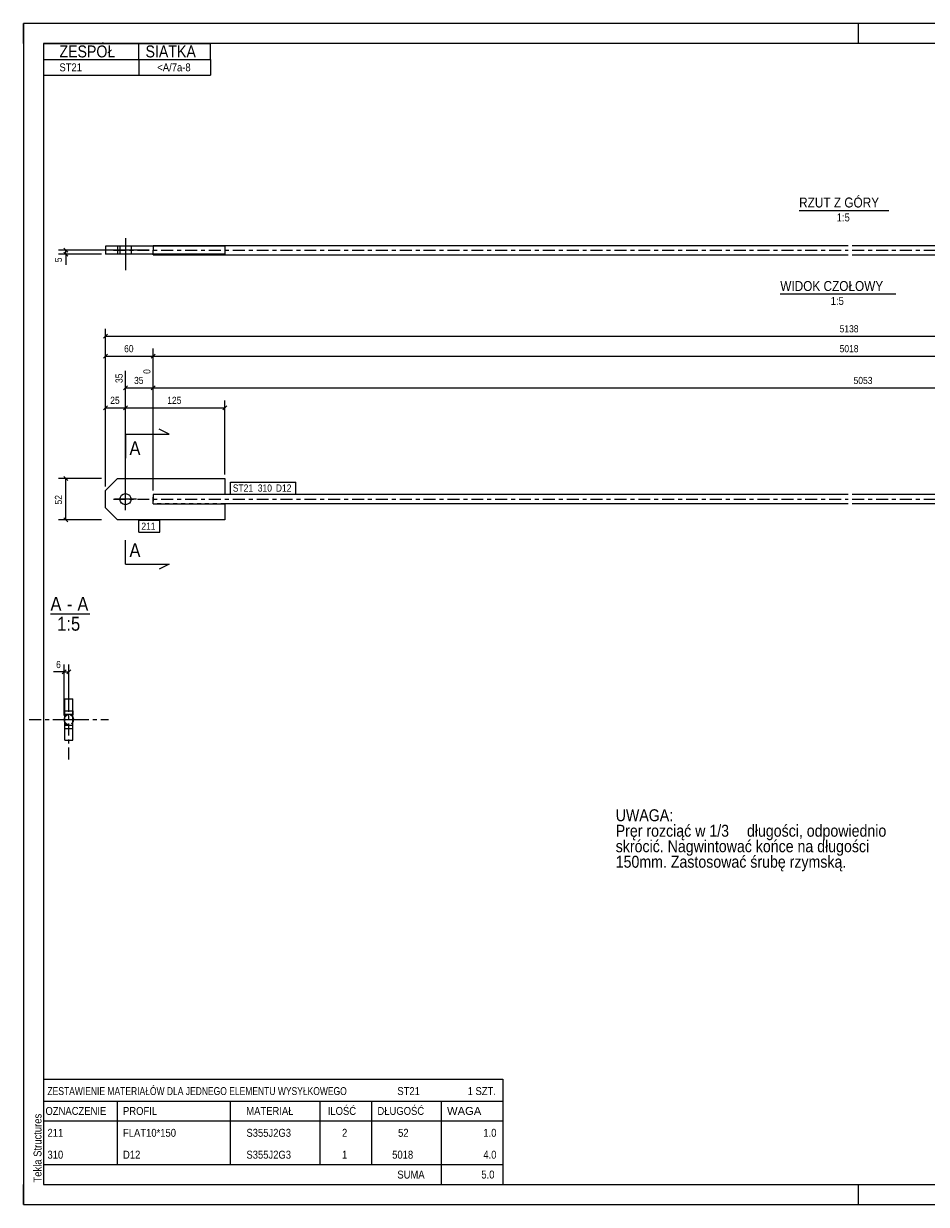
# Model space of a CAD drawing. Header units: millimetres. Extents: x 0 to 420, y 0 to 297.
# Tile 1 of 2: x 0 to 227, y 0 to 297. Entities that reach past the tile are written whole.
import ezdxf

# ---------------------------------------------------------------- set-up
doc = ezdxf.new("R2010")
doc.units = ezdxf.units.MM
for name, pattern in [('XKITLINE00', [0]), ('XKITLINE01', [4, 1, -1, 1, -1]), ('XKITLINE03', [6, 3, -1, 1, -1])]:
    doc.linetypes.add(name, pattern=pattern)
for name, color, linetype, lineweight in [('Arkusz rysunku', 3, 'Continuous', 0), ('Element', 2, 'Continuous', 0), ('Inny typ obiektu', 7, 'Continuous', 0), ('Przekrój', 7, 'Continuous', 0), ('Tekst', 7, 'Continuous', 0), ('Wymiar', 4, 'Continuous', 0), ('Znak elementu', 2, 'Continuous', 0), ('Śruba', 3, 'Continuous', 0)]:
    doc.layers.add(name, color=color, linetype=linetype, lineweight=lineweight)
doc.styles.add('ARIAL', font='ARIAL.TTF')

msp = doc.modelspace()

# ---------------------------------------------------------------- linework, layer by layer
at = {"layer": 'Arkusz rysunku', "linetype": 'XKITLINE00', "lineweight": 0}
for p, q in [((420, 297), (0, 297)), ((0, 297), (0, 0)), ((0, 292), (0, 297)), ((5, 297), (0, 297)), ((210, 292), (210, 297)), ((415, 292), (5, 292)), ((5, 292), (5, 5)), ((0, 0), (0, 5)), ((5, 5), (415, 5)), ((210, 0), (210, 5)), ((0, 0), (420, 0))]:
    msp.add_line(p, q, dxfattribs=at)
at = {"layer": 'Element', "linetype": 'XKITLINE00', "lineweight": 0}
for p, q in [((50.62, 241), (20.62, 241)), ((20.62, 241), (20.62, 239)), ((23.62, 241), (23.62, 239)), ((32.62, 241.2), (207.42, 241.2)), ((32.62, 241.2), (32.62, 241)), ((50.62, 241), (50.62, 239)), ((208.42, 241.2), (383.22, 241.2)), ((50.62, 239), (20.62, 239)), ((32.62, 238.8), (32.62, 239)), ((32.62, 238.8), (207.42, 238.8)), ((208.42, 238.8), (383.22, 238.8)), ((20.62, 179.58), (23.62, 182.58)), ((23.62, 182.58), (50.62, 182.58)), ((50.62, 182.58), (50.62, 178.58)), ((20.62, 175.18), (20.62, 179.58)), ((50.62, 178.58), (32.62, 178.58)), ((32.62, 178.58), (32.62, 177.86)), ((207.42, 178.58), (50.62, 178.58)), ((365.22, 178.58), (208.42, 178.58)), ((32.62, 177.86), (32.62, 176.9)), ((32.62, 176.18), (32.62, 176.9)), ((32.62, 176.18), (50.62, 176.18)), ((207.42, 176.18), (50.62, 176.18)), ((50.62, 176.18), (50.62, 172.18)), ((365.22, 176.18), (208.42, 176.18)), ((20.62, 175.18), (23.62, 172.18)), ((50.62, 172.18), (23.62, 172.18)), ((10.39, 127.13), (12.39, 127.13)), ((10.39, 116.73), (10.39, 127.13)), ((12.39, 124.13), (12.39, 127.13)), ((10.39, 124.13), (12.39, 124.13)), ((12.39, 116.73), (12.39, 124.13)), ((10.39, 119.73), (12.39, 119.73)), ((10.39, 116.73), (12.39, 116.73))]:
    msp.add_line(p, q, dxfattribs=at)
at = {"layer": 'Element', "linetype": 'XKITLINE01', "lineweight": 0}
for p, q in [((32.62, 239), (32.62, 241.2)), ((32.62, 241), (32.62, 239)), ((32.62, 239), (32.62, 239.15)), ((50.62, 178.58), (32.62, 178.58)), ((32.62, 178.58), (32.62, 177.86)), ((32.62, 176.9), (32.62, 177.86)), ((32.62, 176.18), (32.62, 176.9)), ((50.62, 176.18), (32.62, 176.18)), ((10.39, 123.13), (12.39, 123.13)), ((12.39, 124.13), (12.39, 123.13)), ((10.39, 120.73), (12.39, 120.73))]:
    msp.add_line(p, q, dxfattribs=at)
at = {"layer": 'Element', "linetype": 'XKITLINE03', "lineweight": 0}
for p, q in [((22.62, 240), (207.42, 240)), ((208.42, 240), (393.22, 240)), ((22.62, 177.38), (207.42, 177.38)), ((208.42, 177.38), (393.22, 177.38)), ((11.39, 111.93), (11.39, 131.93)), ((1.39, 121.93), (21.39, 121.93))]:
    msp.add_line(p, q, dxfattribs=at)
at = {"layer": 'Element', "linetype": 'XKITLINE00', "lineweight": 0}
for start, end in [(154.2267, 205.7733), (334.2268, 25.7732)]:
    msp.add_arc((11.39, 121.93), 1.2, start, end, dxfattribs=at)
at = {"layer": 'Element', "linetype": 'XKITLINE01', "lineweight": 0}
for start, end in [(25.7732, 154.2267), (205.7733, 334.2268)]:
    msp.add_arc((11.39, 121.93), 1.2, start, end, dxfattribs=at)
at = {"layer": 'Inny typ obiektu', "linetype": 'XKITLINE00', "lineweight": 0}
for p, q in [((5, 292), (47, 292)), ((5, 292), (5, 288)), ((29, 288), (29, 292)), ((47, 288), (47, 292)), ((5, 288), (47, 288)), ((5, 288), (5, 284)), ((29, 288), (29, 284)), ((47, 288), (47, 284)), ((5, 284), (47, 284)), ((195.06, 250), (217.66, 250)), ((190.32, 229), (219.4, 229)), ((6.75, 148.55), (16.63, 148.55)), ((5, 31.5), (5, 26)), ((5, 31.5), (120.5, 31.5)), ((120.5, 31.5), (120.5, 26)), ((5, 26), (5, 21)), ((5, 26), (120.5, 26)), ((23.5, 26), (23.5, 21)), ((52, 21), (52, 26)), ((74.5, 26), (74.5, 21)), ((87.5, 26), (87.5, 21)), ((105, 26), (105, 21)), ((120.5, 26), (120.5, 21)), ((5, 21), (120.5, 21)), ((5, 21), (5, 15.5)), ((23.5, 21), (23.5, 15.5)), ((52, 15.5), (52, 21)), ((74.5, 21), (74.5, 15.5)), ((87.5, 21), (87.5, 15.5)), ((105, 21), (105, 15.5)), ((120.5, 21), (120.5, 15.5)), ((5, 15.5), (5, 10)), ((23.5, 15.5), (23.5, 10)), ((52, 10), (52, 15.5)), ((74.5, 15.5), (74.5, 10)), ((87.5, 15.5), (87.5, 10)), ((105, 15.5), (105, 10)), ((120.5, 15.5), (120.5, 10)), ((5, 10), (5, 5)), ((5, 10), (120.5, 10)), ((105, 10), (105, 5)), ((120.5, 10), (120.5, 5)), ((5, 5), (120.5, 5))]:
    msp.add_line(p, q, dxfattribs=at)
at = {"layer": 'Przekrój', "linetype": 'XKITLINE00', "lineweight": 0}
for p, q in [((25.62, 193.71), (25.62, 187.71)), ((25.62, 193.71), (31.62, 193.71)), ((31.62, 193.71), (36.62, 193.71)), ((36.62, 193.71), (34.12, 194.96)), ((25.62, 161.05), (25.62, 167.05)), ((25.62, 161.05), (31.62, 161.05)), ((31.62, 161.05), (36.62, 161.05)), ((36.62, 161.05), (34.12, 159.8))]:
    msp.add_line(p, q, dxfattribs=at)
at = {"layer": 'Wymiar', "linetype": 'XKITLINE00', "lineweight": 0}
for p, q in [((31.62, 240), (8.76, 240)), ((19.62, 239), (8.76, 239)), ((10.11, 240.51), (11.13, 239.49)), ((10.11, 239.51), (11.13, 238.49)), ((10.62, 239), (10.62, 240)), ((10.62, 239), (10.62, 236.31)), ((10.62, 239), (10.62, 236.31)), ((20.62, 180.58), (20.62, 220.24)), ((21.13, 218.89), (20.11, 217.87)), ((20.62, 218.38), (395.22, 218.38)), ((21.13, 213.89), (20.11, 212.87)), ((20.62, 180.58), (20.62, 215.24)), ((33.13, 213.89), (32.11, 212.87)), ((33.13, 213.89), (32.11, 212.87)), ((32.62, 179.58), (32.62, 215.24)), ((32.62, 179.58), (32.62, 215.24)), ((20.62, 213.38), (32.62, 213.38)), ((32.62, 213.38), (383.22, 213.38)), ((25.62, 178.38), (25.62, 209.67)), ((32.62, 179.58), (32.62, 210.24)), ((32.62, 179.58), (32.62, 210.24)), ((26.13, 205.89), (25.11, 204.87)), ((25.62, 205.38), (32.62, 205.38)), ((33.13, 205.89), (32.11, 204.87)), ((33.13, 205.89), (32.11, 204.87)), ((32.62, 205.38), (390.22, 205.38)), ((20.62, 180.58), (20.62, 202.24)), ((25.62, 178.38), (25.62, 202.24)), ((25.62, 178.38), (25.62, 202.24)), ((50.62, 183.58), (50.62, 202.24)), ((21.13, 200.89), (20.11, 199.87)), ((20.62, 200.38), (25.62, 200.38)), ((26.13, 200.89), (25.11, 199.87)), ((26.13, 200.89), (25.11, 199.87)), ((25.62, 200.38), (50.62, 200.38)), ((51.13, 200.89), (50.11, 199.87)), ((19.62, 182.58), (8.76, 182.58)), ((10.11, 183.09), (11.13, 182.07)), ((10.62, 172.18), (10.62, 182.58)), ((10.11, 172.69), (11.13, 171.67)), ((19.62, 172.18), (8.76, 172.18)), ((10.19, 133.93), (7.5, 133.93)), ((10.19, 133.93), (7.5, 133.93)), ((10.69, 134.44), (9.68, 133.42)), ((10.19, 122.93), (10.19, 135.79)), ((10.19, 133.93), (11.39, 133.93)), ((11.89, 134.44), (10.88, 133.42)), ((11.39, 124.13), (11.39, 135.79))]:
    msp.add_line(p, q, dxfattribs=at)
at = {"layer": 'Znak elementu', "linetype": 'XKITLINE00', "lineweight": 0}
for p, q in [((52.02, 181.68), (68.45, 181.68)), ((52.02, 178.68), (52.02, 181.68)), ((68.45, 178.68), (68.45, 181.68)), ((52.02, 178.68), (68.45, 178.68)), ((29.02, 172.08), (34.23, 172.08)), ((29.02, 169.08), (29.02, 172.08)), ((34.23, 169.08), (34.23, 172.08)), ((29.02, 169.08), (34.23, 169.08))]:
    msp.add_line(p, q, dxfattribs=at)
at = {"layer": 'Śruba', "linetype": 'XKITLINE00', "lineweight": 0}
for p, q in [((24.22, 241), (24.22, 239)), ((25.62, 243), (25.62, 235)), ((27.02, 241), (27.02, 239)), ((25.62, 174.58), (25.62, 180.18)), ((28.42, 177.38), (22.82, 177.38)), ((8.39, 121.93), (16.39, 121.93)), ((10.39, 123.33), (12.39, 123.33)), ((10.39, 120.53), (12.39, 120.53))]:
    msp.add_line(p, q, dxfattribs=at)
msp.add_circle((25.62, 177.38), 1.4, dxfattribs=at)

# ---------------------------------------------------------------- texts
at = {"layer": 'Arkusz rysunku', "style": 'ARIAL', "width": 0.85}
msp.add_text('Tekla Structures', height=2, rotation=90, dxfattribs=at).set_placement((4.5, 5.5))
at = {"layer": 'Inny typ obiektu', "style": 'ARIAL'}
for s, height, width, p in [('ZESPÓŁ', 3, 0.85, (9, 288.5)), ('SIATKA', 3, 0.85, (30.66, 288.5)), ('ST21', 2, 0.85, (9, 285)), ('<A/7a-8', 2, 0.85, (33.63, 285)), ('RZUT Z GÓRY', 2.5, 0.85, (195.06, 250.75)), ('1:5', 2, 0.85, (204.51, 247.25)), ('WIDOK CZOŁOWY', 2.5, 0.85, (190.32, 229.75)), ('1:5', 2, 0.85, (203.01, 226.25)), ('A', 3.5, 0.85, (6.75, 149.3)), ('A', 3.5, 0.85, (13.52, 149.3)), ('-', 3.5, 0.85, (10.92, 149.3)), ('1:5', 3.5, 0.85, (8.45, 144.3)), ('ZESTAWIENIE MATERIAŁÓW DLA JEDNEGO ELEMENTU WYSYŁKOWEGO', 2, 0.765, (6, 27.5)), ('ST21', 2, 0.85, (94, 27.5)), ('1', 2, 0.85, (111.69, 27.5)), (' SZT.', 2, 0.85, (113, 27.5)), ('OZNACZENIE', 2, 0.85, (5.5, 22.5)), ('PROFIL', 2, 0.85, (25, 22.5)), ('MATERIAŁ', 2, 0.85, (56, 22.5)), ('ILOŚĆ', 2, 0.85, (76.5, 22.5)), ('DŁUGOŚĆ', 2, 0.85, (89, 22.5)), ('WAGA', 2, 1.008832, (106.5, 22.5)), ('211', 2, 0.85, (6, 17)), ('FLAT10*150', 2, 0.85, (25, 17)), ('S355J2G3', 2, 0.85, (56.04, 17)), ('2', 2, 0.85, (80.09, 17)), ('52', 2, 0.85, (94.19, 17)), ('1.0', 2, 0.85, (115.63, 17)), ('310', 2, 0.85, (6, 11.5)), ('D12', 2, 0.85, (25, 11.5)), ('S355J2G3', 2, 0.85, (56.04, 11.5)), ('1', 2, 0.85, (80.09, 11.5)), ('5018', 2, 0.85, (92.7, 11.5)), ('4.0', 2, 0.85, (115.63, 11.5)), ('SUMA', 2, 0.85, (94, 6.5)), ('5.0', 2, 0.85, (115.13, 6.5))]:
    msp.add_text(s, height=height, dxfattribs=dict(at, width=width)).set_placement(p)
at = {"layer": 'Przekrój', "style": 'ARIAL', "width": 0.85}
for p in [(26.62, 188.46), (26.62, 162.8)]:
    msp.add_text('A', height=3.5, dxfattribs=at).set_placement(p)
at = {"layer": 'Tekst', "style": 'ARIAL', "width": 0.85}
for s, p in [('UWAGA:', (148.93, 96.38)), ('Pręr rozciąć w 1/3', (148.93, 92.48)), (' długości, odpowiednio', (180.95, 92.48)), ('skrócić. Nagwintować końce na długości ', (148.93, 88.58)), ('150mm. Zastosować śrubę rzymską.', (148.93, 84.68))]:
    msp.add_text(s, height=3, dxfattribs=at).set_placement(p)
at = {"layer": 'Wymiar', "style": 'ARIAL', "width": 0.85}
for s, p in [('5', (9.66, 236.99)), ('35', (24.9, 206.6)), ('0', (31.9, 208.9)), ('52', (9.66, 176.04))]:
    msp.add_text(s, height=1.8, rotation=90.0002, dxfattribs=at).set_placement(p)
for s, p in [('5138', (205.25, 219.34)), ('60', (25.28, 214.34)), ('5018', (205.25, 214.34)), ('35', (27.78, 206.34)), ('5053', (208.75, 206.34)), ('25', (21.78, 201.34)), ('125', (36.12, 201.34)), ('6', (8.17, 134.89))]:
    msp.add_text(s, height=1.8, dxfattribs=at).set_placement(p)
at = {"layer": 'Znak elementu', "style": 'ARIAL', "width": 0.85}
for s, p in [('ST21', (52.62, 179.28)), ('310', (58.9, 179.28)), ('D12', (63.44, 179.28)), ('211', (29.62, 169.68))]:
    msp.add_text(s, height=1.8, dxfattribs=at).set_placement(p)

doc.saveas('drawing.dxf')
